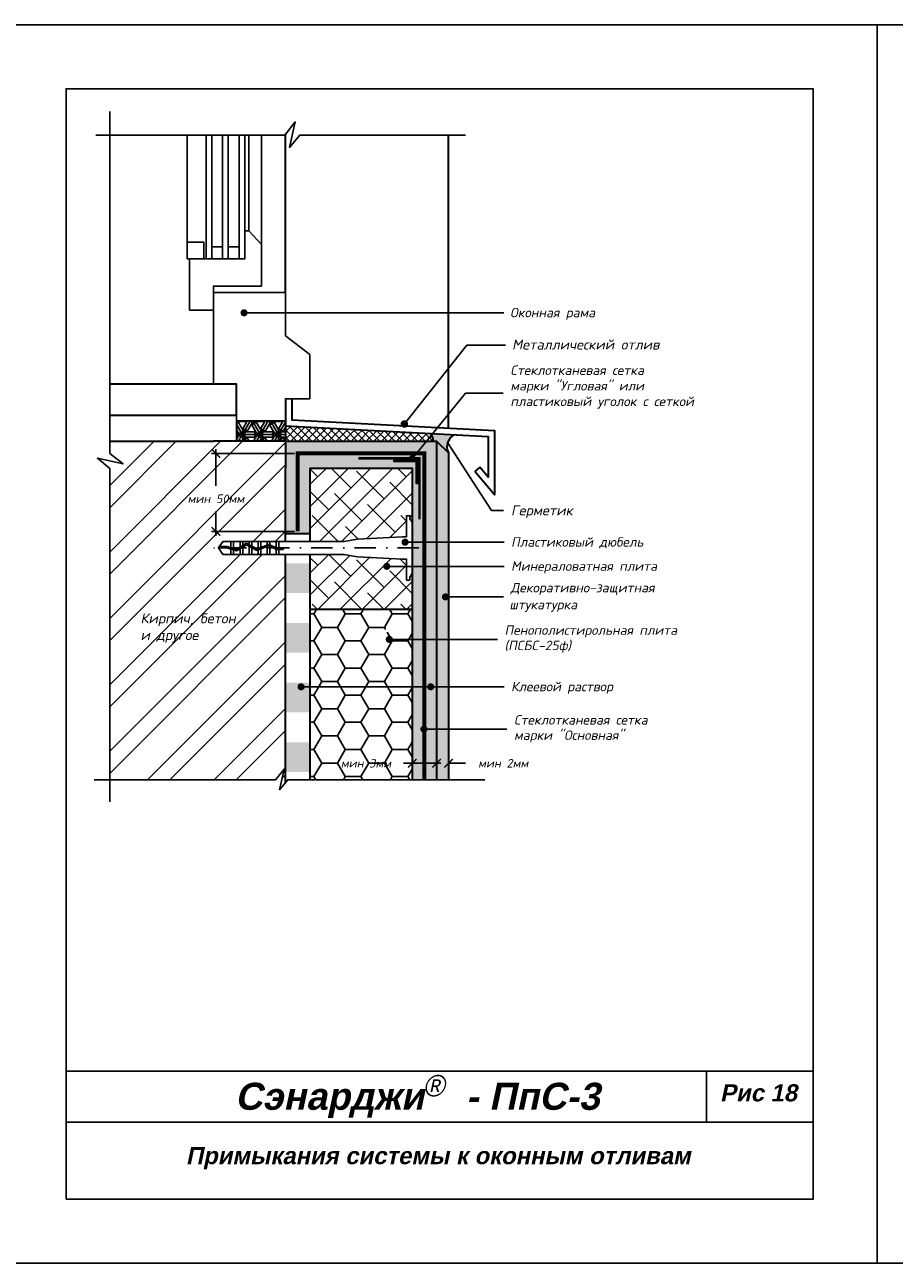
# Model space of a CAD drawing. Header units: inches. Extents: x 47 to 4151, y -1120 to 1902.
# Tile 87 of 93: x 1527 to 1731, y 1283 to 1573. Entities that reach past the tile are written whole.
import ezdxf

# ---------------------------------------------------------------- set-up
doc = ezdxf.new("R2010")
doc.units = ezdxf.units.IN
doc.header["$LTSCALE"] = 10
doc.header["$MEASUREMENT"] = 0
doc.linetypes.add('DASHDOT', pattern=[1, 0.5, -0.25, 0, -0.25])
doc.linetypes.add('HIDDEN', pattern=[0.375, 0.25, -0.125])
doc.layers.add('dim', color=160, linetype='Continuous', lineweight=15)
doc.layers.add('Layer1', color=108, linetype='Continuous', lineweight=30)
for name, color, linetype in [('DUBEL', 142, 'Continuous'), ('hatch', 240, 'Continuous'), ('ndp', 242, 'Continuous'), ('ramka', 248, 'Continuous'), ('wind', 82, 'Continuous')]:
    doc.layers.add(name, color=color, linetype=linetype)
doc.layers.add('list', color=5, linetype='Continuous', plot=False)
doc.styles.add('ndp', font='ARIALBD.TTF', dxfattribs={"oblique": 12})
doc.styles.add('style2', font='romans.shx', dxfattribs={"oblique": 12})
doc.dimstyles.new('1', dxfattribs={"dimtxt": 2, "dimasz": 2, "dimexe": 1, "dimexo": 0.7, "dimgap": 2, "dimtad": 0, "dimtih": 1, "dimtoh": 1, "dimdec": 4, "dimzin": 0, "dimdsep": 46, "dimtxsty": 'style2', "dimblk": 'ARCHTICK', "dimcen": 1.5, "dimdle": 1, "dimadec": 0, "dimazin": 0, "dimtfac": 1, "dimtdec": 4, "dimtofl": 0, "dimtmove": 0, "dimatfit": 2, "dimldrblk": 'DOTSMALL', "dimfxl": 1, "dimtolj": 1, "dimtzin": 0, "dimarcsym": 0})

# ---------------------------------------------------------------- blocks, each defined once
blk = doc.blocks.new('_ArchTick')
at = {"layer": 'DUBEL', "color": 0, "const_width": 0.15}
blk.add_lwpolyline([(-0.5, -0.5), (0.5, 0.5)], dxfattribs=at)
blk = doc.blocks.new('*D71')
at = {"layer": 'Defpoints', "color": 0}
for p in [(1617.93, 1400.83), (1623.65, 1401.3), (1617.93, 1399.89)]:
    blk.add_point(p, dxfattribs=at)
at = {"layer": 'dim', "color": 0, "lineweight": -2}
for p, q in [((1617.93, 1399.89), (1615.93, 1399.89)), ((1617.93, 1400.13), (1617.93, 1398.89)), ((1624.65, 1399.89), (1617.93, 1399.89)), ((1623.65, 1400.6), (1623.65, 1398.89))]:
    blk.add_line(p, q, dxfattribs=at)
at = {"layer": 'dim', "color": 0, "lineweight": -2, "xscale": 2, "yscale": 2, "zscale": 2, "rotation": 180}
blk.add_blockref('_ArchTick', (1617.93, 1399.89), dxfattribs=at)
at = {"layer": 'dim', "color": 0, "lineweight": -2, "xscale": 2, "yscale": 2, "zscale": 2}
blk.add_blockref('_ArchTick', (1623.65, 1399.89), dxfattribs=at)
at = {"layer": 'dim', "color": 0, "insert": (1607.11, 1399.89), "char_height": 2, "attachment_point": 5, "style": 'style2'}
blk.add_mtext('\\A1;{\\fRomanS|b0|i0|c204|p2;мин 3мм}', dxfattribs=at)
blk = doc.blocks.new('_DotSmall')
at = {"layer": 'DUBEL', "color": 0, "const_width": 0.5}
blk.add_lwpolyline([(-0.0625, 0, 1), (0.0625, 0, 1)], format="xyb", close=True, dxfattribs=at)
blk = doc.blocks.new('*D72')
at = {"layer": 'Defpoints', "color": 0}
for p in [(1623.65, 1401.3), (1626.44, 1401.4), (1626.44, 1399.89)]:
    blk.add_point(p, dxfattribs=at)
at = {"layer": 'dim', "color": 0, "lineweight": -2}
for p, q in [((1623.65, 1399.89), (1621.65, 1399.89)), ((1623.65, 1400.6), (1623.65, 1398.89)), ((1626.44, 1400.7), (1626.44, 1398.89)), ((1626.44, 1399.89), (1630.44, 1399.89))]:
    blk.add_line(p, q, dxfattribs=at)
at = {"layer": 'dim', "color": 0, "lineweight": -2, "xscale": 2, "yscale": 2, "zscale": 2}
blk.add_blockref('_ArchTick', (1623.65, 1399.89), dxfattribs=at)
at = {"layer": 'dim', "color": 0, "lineweight": -2, "xscale": 2, "yscale": 2, "zscale": 2, "rotation": 180}
blk.add_blockref('_ArchTick', (1626.44, 1399.89), dxfattribs=at)
at = {"layer": 'dim', "color": 0, "insert": (1639.26, 1399.89), "char_height": 2, "attachment_point": 5, "style": 'style2'}
blk.add_mtext('\\A1;{\\fRomanS|b0|i0|c204|p2;мин 2мм}', dxfattribs=at)
blk = doc.blocks.new('*D91')
at = {"layer": 'Defpoints', "color": 0}
for p in [(1571.95, 1472.45), (1591.1, 1472.45), (1591.1, 1454.18)]:
    blk.add_point(p, dxfattribs=at)
at = {"layer": 'dim', "color": 0, "lineweight": -2}
for p, q in [((1571.95, 1473.45), (1571.95, 1464.83)), ((1590.4, 1472.45), (1570.95, 1472.45)), ((1571.95, 1453.18), (1571.95, 1458.82)), ((1590.4, 1454.18), (1570.95, 1454.18))]:
    blk.add_line(p, q, dxfattribs=at)
at = {"layer": 'dim', "color": 0, "lineweight": -2, "xscale": 2, "yscale": 2, "zscale": 2}
for p, rotation in [((1571.95, 1472.45), 90), ((1571.95, 1454.18), 270)]:
    blk.add_blockref('_ArchTick', p, dxfattribs=dict(at, rotation=rotation))
at = {"layer": 'dim', "color": 0, "insert": (1571.95, 1461.83), "char_height": 2, "attachment_point": 5, "style": 'style2'}
blk.add_mtext('\\A1;{\\fRomanS|b0|i0|c204|p2;мин 50мм}', dxfattribs=at)

msp = doc.modelspace()

# ---------------------------------------------------------------- hatches: boundary and pattern name
at = {"layer": 'hatch'}
h = msp.add_hatch(dxfattribs=at)
h.set_pattern_fill('ESCHER', color=256, scale=3.5, style=0)
h.set_pattern_definition([(60, (129.1496, 1920.6145), (-4.2, -9e-10), [3.85, -0.35]), (180, (129.1496, 1920.6145), (2.1, -3.637307), [3.85, -0.35]), (300, (129.1496, 1920.6145), (4.2, -9e-10), [3.85, -0.35]), (60, (129.4996, 1920.6145), (-4.2, -9e-10), [0.7, -3.5]), (300, (129.4996, 1920.6145), (4.2, -9e-10), [0.7, -3.5]), (60, (128.9746, 1920.9176), (-4.2, -9e-10), [0.7, -3.5]), (180, (128.9746, 1920.9176), (2.1, -3.637307), [0.7, -3.5]), (300, (128.9746, 1920.3114), (4.2, -9e-10), [0.7, -3.5]), (180, (128.9746, 1920.3114), (2.1, -3.637307), [0.7, -3.5]), (60, (127.7496, 1920.6145), (-4.2, -9e-10), [0.7, -3.5]), (300, (127.7496, 1920.6145), (4.2, -9e-10), [0.7, -3.5]), (60, (129.8496, 1919.402), (-4.2, -9e-10), [0.7, -3.5]), (180, (129.8496, 1919.402), (2.1, -3.637307), [0.7, -3.5]), (300, (129.8496, 1921.827), (4.2, -9e-10), [0.7, -3.5]), (180, (129.8496, 1921.827), (2.1, -3.637307), [0.7, -3.5]), (0, (129.8496, 1921.2208), (-2.1, 3.637307), [2.45, -1.75]), (0, (129.8496, 1920.0083), (-2.1, 3.637307), [2.45, -1.75]), (120, (129.3246, 1921.524), (-4.2, 9e-10), [2.45, -1.75]), (120, (128.2746, 1920.9176), (-4.2, 9e-10), [2.45, -1.75]), (240, (128.2746, 1920.3114), (2.1, -3.637307), [2.45, -1.75]), (240, (129.3246, 1919.7052), (2.1, -3.637307), [2.45, -1.75])])
h.paths.add_polyline_path([(1588.240832, 1475.309778), (1588.240832, 1480.039887), (1579.799607, 1480.039887), (1576.763938, 1480.039887), (1576.763938, 1475.309778)])
h = msp.add_hatch(dxfattribs=at)
h.set_pattern_fill('ANSI37', color=256, scale=10, style=0)
h.set_pattern_definition([(45, (129.1496, 1920.6145), (-0.8838835, 0.8838835), []), (135, (129.1496, 1920.6145), (-0.8838835, -0.8838835), [])])
h.paths.add_polyline_path([(1622.848173, 1475.309778, 0.284885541), (1622.091111, 1477.107386), (1588.240832, 1478.909146), (1588.240832, 1475.309778)])
msp.add_hatch(color=256, dxfattribs=at).paths.add_polyline_path([(1627.839645, 1476.801406), (1622.720982, 1477.073859), (1622.462736, 1476.757342, -0.2114126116), (1622.848173, 1475.309778), (1623.649331, 1475.309778), (1626.435793, 1472.61781, -0.4364070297)])
h = msp.add_hatch(dxfattribs=at)
h.set_pattern_fill('ANSI32', color=256, scale=29.327494, style=0)
h.set_pattern_definition([(45, (-96.907, 1920.615), (-7.776626, 7.776626), []), (45, (-91.723, 1920.615), (-7.776626, 7.776626), [])])
h.paths.add_polyline_path([(1585.944059, 1396.025582), (1587.923543, 1398.537239), (1586.865423, 1393.698052), (1588.240832, 1395.371714), (1588.240832, 1448.810159), (1586.703497, 1448.810159), (1586.075136, 1448.810159), (1584.584916, 1448.810159), (1583.956554, 1448.810159), (1582.466334, 1448.810159), (1581.837972, 1448.810159), (1580.347752, 1448.810159), (1579.719391, 1448.810159), (1578.229171, 1448.810159), (1577.600809, 1448.810159), (1576.110589, 1448.810159), (1575.482227, 1448.810159), (1573.605947, 1448.810159), (1572.523195, 1450.31235), (1572.753033, 1450.631224), (1573.605947, 1451.814542), (1575.482227, 1451.814542), (1577.600809, 1451.814542), (1578.229171, 1451.814542), (1579.719391, 1451.814542), (1580.347752, 1451.814542), (1582.466334, 1451.814542), (1583.956554, 1451.814542), (1586.075136, 1451.814542), (1586.703497, 1451.814542), (1588.240832, 1451.814542), (1588.240832, 1469.01724), (1588.240832, 1475.309778), (1571.358382, 1475.309778), (1547.079278, 1475.309778), (1547.079278, 1472.447897), (1550.193952, 1469.993165), (1544.192939, 1471.305326), (1547.079278, 1468.933344), (1547.079278, 1396.025582)])
h.paths.add_polyline_path([(1563.663028, 1463.33481), (1580.228682, 1463.33481), (1580.228682, 1460.316413), (1563.663028, 1460.316413)], flags=24)
h.paths.add_polyline_path([(1553.85503, 1427.498444), (1570.892907, 1427.249094), (1571.640957, 1430.768393), (1554.60308, 1431.017743)], flags=24)
h.paths.add_polyline_path([(1553.617955, 1431.260625), (1582.442692, 1430.928158), (1583.440092, 1435.620557), (1554.615355, 1435.953024)], flags=24)
h = msp.add_hatch(dxfattribs=at)
h.set_pattern_fill('DOTS', color=256, scale=7, style=0)
h.set_pattern_definition([(0, (129.14963, 1920.61454), (0.21875, 0.4375), [0, -0.4375])])
h.paths.add_polyline_path([(1623.649331, 1475.309778), (1588.240832, 1475.309778), (1588.240832, 1469.01724), (1588.240832, 1453.620813), (1593.965108, 1453.620813), (1593.965108, 1469.01724), (1617.925054, 1469.01724), (1617.925054, 1450.416857), (1617.925054, 1396.025582), (1623.649331, 1396.025582)])
h.paths.add_polyline_path([(1619.240475, 1465.38646), (1618.91162, 1465.38646), (1618.91162, 1470.572067), (1613.726013, 1470.572067), (1613.726013, 1470.900922), (1619.240475, 1470.900922)], flags=16)
h = msp.add_hatch(dxfattribs=at)
h.set_pattern_fill('AR-CONC', color=256, scale=0.293275, style=0)
h.set_pattern_definition([(50, (129.1496, 1920.6145), (2.1035444, -0.1840363), [0.2199562, -2.4195183]), (355, (129.1496, 1920.6145), (-0.406923, 2.205991), [0.175965, -1.9356146]), (100.4514, (129.325, 1920.5992), (1.696623, 2.0219534), [0.186934, -2.056274]), (46.1842, (129.1496, 1921.201), (3.1299506, -0.485426), [0.329934, -3.6292774]), (96.6356, (129.4105, 1921.1606), (2.7411315, 2.8568436), [0.280401, -3.0844107]), (351.1842, (129.1496, 1921.201), (2.741129, 2.856846), [0.2639474, -2.903422]), (21, (129.4429, 1921.0545), (1.7505788, -1.1807803), [0.2199562, -2.4195183]), (326, (129.443, 1921.0545), (0.713583, 2.1266834), [0.175965, -1.9356146]), (71.4514, (129.5888, 1920.956), (2.4641624, 0.945901), [0.186934, -2.056274]), (37.5, (129.1496, 1920.61454), (0.0356618, 0.97629425), [0, -1.9121526, 0, -1.9649421, 0, -1.9429465]), (7.5, (129.1496, 1920.6145), (0.771517, 1.1567107), [0, -1.1203103, 0, -1.8681614, 0, -0.7405192]), (327.5, (128.4956, 1920.61454), (1.56556743, -0.0661478), [0, -0.7331874, 0, -2.2875445, 0, -3.0353956]), (317.5, (128.2024, 1920.6145), (1.7103389, 0.2935828), [0, -0.9531436, 0, -1.5191642, 0, -2.1555708])])
h.paths.add_polyline_path([(1623.649331, 1396.025582), (1626.435793, 1396.025582), (1626.435793, 1472.61781), (1623.649331, 1475.309778)])
h = msp.add_hatch(dxfattribs=at)
h.set_pattern_fill('ANSI38', color=256, scale=29.327494, style=0)
h.set_pattern_definition([(45, (-96.9072, 1920.6145), (-2.592209, 2.592209), []), (135, (-96.9072, 1920.6145), (-7.776626, 2.592209), [9.164842, -5.498905])])
h.paths.add_polyline_path([(1605.149198, 1448.265393), (1601.953738, 1448.810159), (1593.965108, 1448.810159), (1593.965108, 1435.975948), (1617.925054, 1435.975948), (1617.925054, 1444.30905), (1617.41726, 1443.468649), (1617.41726, 1442.789963), (1616.59404, 1442.789963), (1616.59404, 1447.71596), (1615.6779, 1447.71596)])
h.paths.add_polyline_path([(1593.965108, 1469.01724), (1593.965108, 1453.620813), (1593.965108, 1451.814542), (1601.953738, 1451.814542), (1605.149198, 1452.359307), (1615.6779, 1452.908741), (1616.59404, 1452.908741), (1616.59404, 1457.834738), (1617.41726, 1457.834738), (1617.41726, 1457.156052), (1617.925054, 1456.315651), (1617.925054, 1469.01724)])
h = msp.add_hatch(dxfattribs=at)
h.set_pattern_fill('DOTS', color=256, scale=7, style=0)
h.set_pattern_definition([(0, (-96.9072, 1920.61454), (0.21875, 0.4375), [0, -0.4375])])
h.paths.add_polyline_path([(1593.965108, 1446.729072), (1588.240832, 1446.729072), (1588.240832, 1439.742183), (1593.965108, 1439.742183)])
h.paths.add_polyline_path([(1593.965108, 1432.755294), (1588.240832, 1432.755294), (1588.240832, 1425.768405), (1593.965108, 1425.768405)])
h.paths.add_polyline_path([(1593.965108, 1418.781516), (1588.240832, 1418.781516), (1588.240832, 1411.794627), (1593.965108, 1411.794627)])
h.paths.add_polyline_path([(1593.965108, 1404.807738), (1588.240832, 1404.807738), (1588.240832, 1397.820848), (1593.965108, 1397.820848)])
h = msp.add_hatch(dxfattribs=at)
h.set_pattern_fill('HONEY', color=256, scale=29.327494, style=0)
h.set_pattern_definition([(0, (-96.9072, 1920.6145), (5.498905, 3.1747943), [3.665937, -7.331874]), (120, (-96.9072, 1920.6145), (-5.498905, 3.1747944), [3.665937, -7.331874]), (60, (-96.9072, 1920.6145), (1e-08, 6.3495887), [-7.331874, 3.665937])])
h.paths.add_polyline_path([(1617.925054, 1430.956196), (1612.393608, 1430.956196, -1), (1611.563411, 1430.956196, -1), (1612.393608, 1430.956196), (1617.925054, 1430.956196), (1617.925054, 1435.975948), (1593.965108, 1435.975948), (1593.965108, 1396.025582), (1617.925054, 1396.025582)])
h.paths.add_polyline_path([(1600.785813, 1401.400227), (1615.425054, 1401.400227), (1615.425054, 1398.38183), (1600.785813, 1398.38183)], flags=24)
at = {"layer": 'Layer1'}
msp.add_hatch(color=256, dxfattribs=at).paths.add_polyline_path([(1619.240475, 1465.38646), (1618.91162, 1465.38646), (1618.91162, 1470.572067), (1613.726013, 1470.572067), (1613.726013, 1470.900922), (1619.240475, 1470.900922)])

# ---------------------------------------------------------------- linework, layer by layer
at = {"layer": 'DUBEL', "linetype": 'DASHDOT'}
msp.add_line((1619.499781, 1450.31235), (1569.045578, 1450.31235), dxfattribs=at)
at = {"layer": 'DUBEL', "linetype": 'HIDDEN', "const_width": 0.945982}
msp.add_lwpolyline([(1591.098049, 1454.176088), (1591.098049, 1472.44764), (1620.787193, 1472.44764), (1620.787193, 1396.025582)], dxfattribs=at)
at = {"layer": 'DUBEL'}
msp.add_lwpolyline([(1615.6779, 1452.908741), (1616.59404, 1452.908741), (1616.59404, 1457.834738), (1617.41726, 1457.834738), (1617.41726, 1457.156052), (1617.925054, 1456.315651), (1617.925054, 1444.30905), (1617.41726, 1443.468649), (1617.41726, 1442.789963), (1616.59404, 1442.789963), (1616.59404, 1447.71596), (1615.6779, 1447.71596), (1605.149198, 1448.265393), (1601.953738, 1448.810159), (1586.703497, 1448.810159), (1586.703497, 1449.977793), (1587.744071, 1449.977793), (1587.744071, 1450.296666), (1586.703497, 1450.296666), (1586.703497, 1449.977793), (1586.703497, 1451.814542), (1586.075136, 1451.814542), (1586.075136, 1450.360492), (1586.217542, 1450.296666), (1586.703497, 1450.31235), (1586.703497, 1449.977793), (1586.149351, 1449.977793), (1586.075136, 1450.011056), (1586.075136, 1448.810159), (1586.703497, 1448.810159), (1584.584916, 1448.810159), (1584.584916, 1450.678965), (1586.075136, 1450.011056), (1584.372394, 1450.774217), (1583.956554, 1450.621756), (1583.956554, 1448.810159), (1584.584916, 1448.810159), (1582.466334, 1448.810159), (1582.466334, 1450.075395), (1583.956554, 1450.621756), (1581.837972, 1449.845017), (1581.837972, 1448.810159), (1582.466334, 1448.810159), (1580.347752, 1448.810159), (1580.347752, 1450.31235), (1581.576142, 1449.749022), (1579.719391, 1450.689406), (1579.719391, 1448.810159), (1580.347752, 1448.810159), (1578.229171, 1448.810159), (1578.229171, 1450.31235), (1578.229171, 1450.531628), (1579.039472, 1451.033762), (1579.719391, 1450.689406), (1579.039472, 1451.033762), (1577.600809, 1450.14224), (1577.600809, 1448.810159), (1578.229171, 1448.810159), (1576.110589, 1448.810159), (1576.110589, 1449.848051), (1576.798169, 1449.644854), (1577.600809, 1450.14224), (1576.798169, 1449.644854), (1576.110589, 1449.848051), (1576.110589, 1448.810159), (1575.482227, 1448.810159), (1575.482227, 1450.033748), (1576.110589, 1449.848051), (1575.482227, 1450.033748), (1575.482227, 1448.810159), (1573.605947, 1448.810159), (1572.523195, 1450.31235), (1574.539491, 1450.31235), (1575.482227, 1450.033748), (1575.482227, 1450.31235), (1574.585623, 1450.631224), (1572.753033, 1450.631224), (1572.523195, 1450.31235), (1573.605947, 1451.814542), (1575.482227, 1451.814542), (1575.482227, 1450.366254), (1576.110589, 1450.180557), (1576.110589, 1451.814542), (1576.110589, 1450.31235), (1576.110589, 1450.180557), (1576.75159, 1449.991125), (1577.600809, 1450.517376), (1577.600809, 1451.814542), (1575.482227, 1451.814542), (1578.229171, 1451.814542), (1578.229171, 1450.906764), (1577.600809, 1450.517376), (1579.023757, 1451.39916), (1579.719391, 1451.046844), (1579.719391, 1451.814542), (1578.229171, 1451.814542), (1580.347752, 1451.814542), (1580.347752, 1450.7286), (1579.719391, 1451.046844), (1581.59654, 1450.09613), (1582.466334, 1450.415024), (1582.466334, 1451.814542), (1580.347752, 1451.814542), (1581.837972, 1451.814542), (1581.837972, 1450.31235), (1581.837972, 1450.184647), (1581.837972, 1451.814542), (1583.956554, 1451.814542), (1583.956554, 1450.961386), (1582.466334, 1450.415024), (1584.38443, 1451.118258), (1584.584916, 1451.028402), (1584.584916, 1451.814542), (1584.584916, 1451.028402), (1586.075136, 1450.360492), (1586.075136, 1451.814542), (1583.956554, 1451.814542), (1586.703497, 1451.814542), (1601.953738, 1451.814542), (1605.149198, 1452.359307), (1615.6779, 1452.908741)], close=True, dxfattribs=at)
at = {"layer": 'hatch'}
for points in [[(1547.079278, 1552.522584), (1547.079278, 1472.447897), (1550.193952, 1469.993165), (1544.192939, 1471.305326), (1547.079278, 1468.933344), (1547.079278, 1390.898871)], [(1543.80507, 1546.972165), (1588.071239, 1546.972165), (1590.525971, 1550.086838), (1589.21381, 1544.085826), (1591.585791, 1546.972165), (1630.384844, 1546.972165)], [(1543.401973, 1396.025582), (1585.944059, 1396.025582), (1587.923543, 1398.537239), (1586.865423, 1393.698052), (1588.778177, 1396.025582), (1634.915307, 1396.025582)]]:
    msp.add_lwpolyline(points, dxfattribs=at)
at = {"layer": 'Layer1', "color": 240}
for p, q in [((1588.240832, 1510.088742), (1588.240832, 1547.187352)), ((1626.435793, 1478.366389), (1626.435793, 1546.972165))]:
    msp.add_line(p, q, dxfattribs=at)
at = {"layer": 'Layer1'}
for p, q in [((1576.763938, 1480.039887), (1576.763938, 1475.309778)), ((1588.240832, 1480.039887), (1588.240832, 1475.309778)), ((1547.079278, 1475.309778), (1571.358382, 1475.309778)), ((1588.240832, 1475.309778), (1571.358382, 1475.309778)), ((1588.240832, 1475.309778), (1588.240832, 1469.01724)), ((1623.649331, 1475.309778), (1626.435793, 1472.61781)), ((1588.240832, 1451.814542), (1588.240832, 1469.01724)), ((1593.965108, 1469.01724), (1593.965108, 1453.620813)), ((1593.965108, 1453.620813), (1588.240832, 1453.620813)), ((1593.965108, 1453.620813), (1593.965108, 1451.814542)), ((1617.925054, 1450.416857), (1617.925054, 1396.025582)), ((1588.240832, 1395.371714), (1588.240832, 1448.810159)), ((1593.965108, 1448.810159), (1593.965108, 1396.025582)), ((1593.965108, 1435.975948), (1617.925054, 1435.975948))]:
    msp.add_line(p, q, dxfattribs=at)
for points in [[(1547.079278, 1481.429721), (1576.763938, 1481.429721), (1576.763938, 1488.699706), (1547.079278, 1488.699706)], [(1588.240832, 1485.253727), (1588.240832, 1478.909146), (1635.712965, 1476.38233), (1635.712965, 1466.88577), (1633.744337, 1469.192077)], [(1589.760767, 1485.253727), (1589.760767, 1480.318503), (1637.232901, 1477.791688), (1637.232901, 1462.763984), (1632.588285, 1468.205289)], [(1588.240832, 1475.309778), (1623.649331, 1475.309778), (1623.649331, 1396.025582)], [(1626.435793, 1472.61781), (1626.435793, 1472.61781), (1626.435793, 1396.025582)], [(1593.965108, 1469.01724), (1617.925054, 1469.01724), (1617.925054, 1450.416857)], [(1633.744337, 1469.192077), (1632.588285, 1468.205289)]]:
    msp.add_lwpolyline(points, dxfattribs=at)
at = {"layer": 'Layer1', "linetype": 'HIDDEN'}
msp.add_lwpolyline([(1619.646821, 1457.013279, 0.604796, 0.604796, 0), (1619.646821, 1471.307268, 0.604796, 0.604796, 0), (1605.352832, 1471.307268, 0.604796, 0.604796, 0)], format="xyseb", dxfattribs=at)
at = {"layer": 'Layer1'}
msp.add_lwpolyline([(1619.240475, 1465.38646), (1618.91162, 1465.38646), (1618.91162, 1470.572067), (1613.726013, 1470.572067), (1613.726013, 1470.900922), (1619.240475, 1470.900922)], close=True, dxfattribs=at)
for centre, radius, start, end in [((1621.020188, 1475.598145), 1.85059, 351.03540896, 54.64135452), ((1629.077895, 1474.058561), 3.009396, 114.29665743, 208.60383637)]:
    msp.add_arc(centre, radius, start, end, dxfattribs=at)
at = {"layer": 'list'}
for points in [[(1516.846562, 1282.818887), (1726.846562, 1282.818887), (1726.846562, 1572.818887), (1516.846562, 1572.818887)], [(1726.846562, 1282.818887), (1936.846562, 1282.818887), (1936.846562, 1572.818887), (1726.846562, 1572.818887)]]:
    msp.add_lwpolyline(points, close=True, dxfattribs=at)
at = {"layer": 'ndp'}
for p, q in [((1578.541396, 1505.364998), (1639.393953, 1505.364998)), ((1630.762792, 1497.825667), (1616.095928, 1479.338424)), ((1630.762792, 1497.825667), (1639.824721, 1497.825667)), ((1617.924624, 1471.195217), (1630.443186, 1486.538557)), ((1630.443186, 1486.538557), (1639.28396, 1486.538557)), ((1626.224844, 1475.015934), (1636.490511, 1459.056866)), ((1636.490511, 1459.056866), (1639.325744, 1459.056866)), ((1616.26442, 1451.656074), (1639.442874, 1451.656074)), ((1611.964144, 1446.00312), (1639.442874, 1446.00312)), ((1626.458423, 1438.839496), (1639.32431, 1438.839496)), ((1612.573298, 1428.906034), (1637.912228, 1428.906034)), ((1591.908747, 1417.794488), (1639.442874, 1417.794488)), ((1620.679364, 1407.890608), (1640.140113, 1407.890608))]:
    msp.add_line(p, q, dxfattribs=at)
for points, const_width in [([(1578.126297, 1505.364998, 1), (1578.956495, 1505.364998, 1)], 0.830198), ([(1615.656016, 1479.338424, 1), (1616.535841, 1479.338424, 1)], 0.879825), ([(1617.509525, 1471.195217, 1), (1618.339723, 1471.195217, 1)], 0.830198), ([(1615.849321, 1451.656074, 1), (1616.679519, 1451.656074, 1)], 0.830198), ([(1611.563411, 1446.00312, 1), (1612.393608, 1446.00312, 1)], 0.830198), ([(1625.298703, 1438.839496, 1), (1626.1289, 1438.839496, 1)], 0.830198), ([(1612.158199, 1428.906034, 1), (1612.988396, 1428.906034, 1)], 0.830198), ([(1591.493648, 1417.794488, 1), (1592.323846, 1417.794488, 1)], 0.830198), ([(1621.84107, 1417.794488, 1), (1622.671267, 1417.794488, 1)], 0.830198), ([(1620.264266, 1407.890608, 1), (1621.094463, 1407.890608, 1)], 0.830198)]:
    msp.add_lwpolyline(points, format="xyb", close=True, dxfattribs=dict(at, const_width=const_width))
at = {"layer": 'ramka'}
for p, q in [((1711.846562, 1327.818887), (1536.846562, 1327.818887)), ((1686.846562, 1327.818887), (1686.846562, 1315.818887)), ((1711.846562, 1315.818887), (1536.846562, 1315.818887))]:
    msp.add_line(p, q, dxfattribs=at)
msp.add_lwpolyline([(1536.846562, 1297.818887), (1711.846562, 1297.818887), (1711.846562, 1557.818887), (1536.846562, 1557.818887)], close=True, dxfattribs=at)
at = {"layer": 'wind', "color": 240}
for p, q in [((1565.221984, 1521.88893), (1565.221984, 1546.972165)), ((1579.670611, 1524.530359), (1579.670611, 1546.972165)), ((1582.613349, 1521.3922), (1582.613349, 1546.972165))]:
    msp.add_line(p, q, dxfattribs=at)
at = {"layer": 'wind'}
for p, q in [((1569.645111, 1517.974718), (1569.645111, 1546.972165)), ((1570.969754, 1546.972165), (1570.969754, 1517.974718)), ((1573.509802, 1517.974718), (1573.509802, 1546.972165)), ((1574.834445, 1546.972165), (1574.834445, 1517.974718)), ((1577.374494, 1546.972165), (1577.374494, 1517.974718)), ((1578.699137, 1517.974718), (1578.699137, 1546.972165)), ((1570.969754, 1517.974718), (1569.645111, 1517.974718)), ((1574.834445, 1517.974718), (1573.509802, 1517.974718)), ((1577.374494, 1517.974718), (1578.699137, 1517.974718))]:
    msp.add_line(p, q, dxfattribs=at)
for points in [[(1565.730899, 1505.985178), (1571.358382, 1505.985178), (1571.358382, 1505.985178), (1571.358382, 1511.612661), (1576.985865, 1511.612661), (1582.613349, 1511.612661), (1582.613349, 1521.3922), (1579.670611, 1524.530359), (1578.699137, 1524.530359), (1578.699137, 1517.974718), (1565.730899, 1517.974718)], [(1569.136196, 1517.974718), (1569.136196, 1521.88893), (1565.221984, 1521.88893), (1565.221984, 1517.974718)], [(1573.509802, 1520.792448), (1573.509802, 1517.974718), (1570.969754, 1517.974718), (1570.969754, 1520.792448)], [(1574.834445, 1520.792448), (1574.834445, 1517.974718), (1577.374494, 1517.974718), (1577.374494, 1520.792448)]]:
    msp.add_lwpolyline(points, close=True, dxfattribs=at)
msp.add_lwpolyline([(1571.358382, 1488.699706), (1571.358382, 1510.088742), (1588.240832, 1510.088742), (1588.240832, 1500.00383), (1593.919237, 1495.574001), (1593.919237, 1485.253727), (1588.240832, 1485.253727), (1588.240832, 1480.039887), (1579.799607, 1480.039887), (1576.763938, 1480.039887), (1576.763938, 1488.699706), (1571.358382, 1488.699706)], dxfattribs=at)

# ---------------------------------------------------------------- texts
at = {"layer": 'ndp', "oblique": 12}
for s, height, style, p in [('Оконная рама', 2.21386006, 'style2', (1640.867287, 1504.317033)), ('Металлический отлив', 2.34619952, 'style2', (1641.325926, 1496.770543)), ('Стеклотканевая сетка', 2.21386006, 'style2', (1640.937923, 1490.831013)), ('марки "Угловая" или', 2.21386006, 'style2', (1640.937923, 1487.180387)), ('пластиковый уголок с сеткой', 2.21386006, 'style2', (1640.937923, 1483.529761)), ('Герметик', 2.3461995, 'style2', (1641.078577, 1457.943849)), ('Пластиковый дюбель', 2.21386006, 'style2', (1641.096837, 1450.605838)), ('Минераловатная плита', 2.21386006, 'style2', (1641.096837, 1444.952884)), ('Декоративно-защитная', 2.21386006, 'style2', (1640.978273, 1439.9001)), ('штукатурка', 2.2138601, 'style2', (1640.709114, 1435.941999)), ('Кирпич, бетон', 2.34619952, 'style2', (1554.285593, 1432.658525)), ('и другое', 2.3461995, 'style2', (1554.285593, 1428.742385)), ('Пенополистирольная плита', 2.21386006, 'style2', (1639.566191, 1429.966638)), ('(ПСБС-25ф)', 2.2138601, 'style2', (1639.566191, 1426.382294)), ('Клеевой раствор', 2.21386006, 'style2', (1641.096837, 1416.744252)), ('Стеклотканевая сетка', 2.21386006, 'style2', (1641.794076, 1408.951212)), ('марки "Основная"', 2.21386006, 'style2', (1641.794076, 1405.366867)), ('Сэнарджи    - ПпС-3', 6.33260053, 'ndp', (1576.423232, 1318.743224)), ('Рис 18', 4, 'ndp', (1690.049942, 1320.720938)), ('Примыкания системы к оконным отливам', 4, 'ndp', (1564.916863, 1306.004865))]:
    msp.add_text(s, height=height, dxfattribs=dict(at, style=style)).set_placement(p)
at = {"layer": 'ndp', "insert": (1620.486035, 1326.882309), "char_height": 5, "attachment_point": 1, "style": 'style2'}
msp.add_mtext('{\\fCentury Gothic|b0|i0|c204|p32;®}', dxfattribs=at)

# ---------------------------------------------------------------- dimensions: what is measured, and where the dimension line sits
at = {"layer": 'dim'}
dim = msp.add_linear_dim(base=(1571.945855, 1472.44764), p1=(1591.098049, 1454.176088), p2=(1591.098049, 1472.44764), angle=90, text='{\\fRomanS|b0|i0|c204|p2;мин 50мм}', dimstyle='1', dxfattribs=at)
dim.commit()
dim.dimension.update_dxf_attribs({"geometry": '*D91', "text_midpoint": (1571.945855, 1461.825612), "dimtype": 160})
for base, p2, text, picture, middle in [((1617.925054, 1399.891029), (1617.925054, 1400.833461), '{\\fRomanS|b0|i0|c204|p2;мин 3мм}', '*D71', (1607.105434, 1399.891029)), ((1626.435793, 1399.891029), (1626.435793, 1401.398102), '{\\fRomanS|b0|i0|c204|p2;мин 2мм}', '*D72', (1639.255413, 1399.891029))]:
    dim = msp.add_linear_dim(base=base, p1=(1623.649331, 1401.30391), p2=p2, text=text, dimstyle='1', dxfattribs=at)
    dim.commit()
    dim.dimension.update_dxf_attribs({"geometry": picture, "text_midpoint": middle})

doc.saveas('drawing.dxf')
